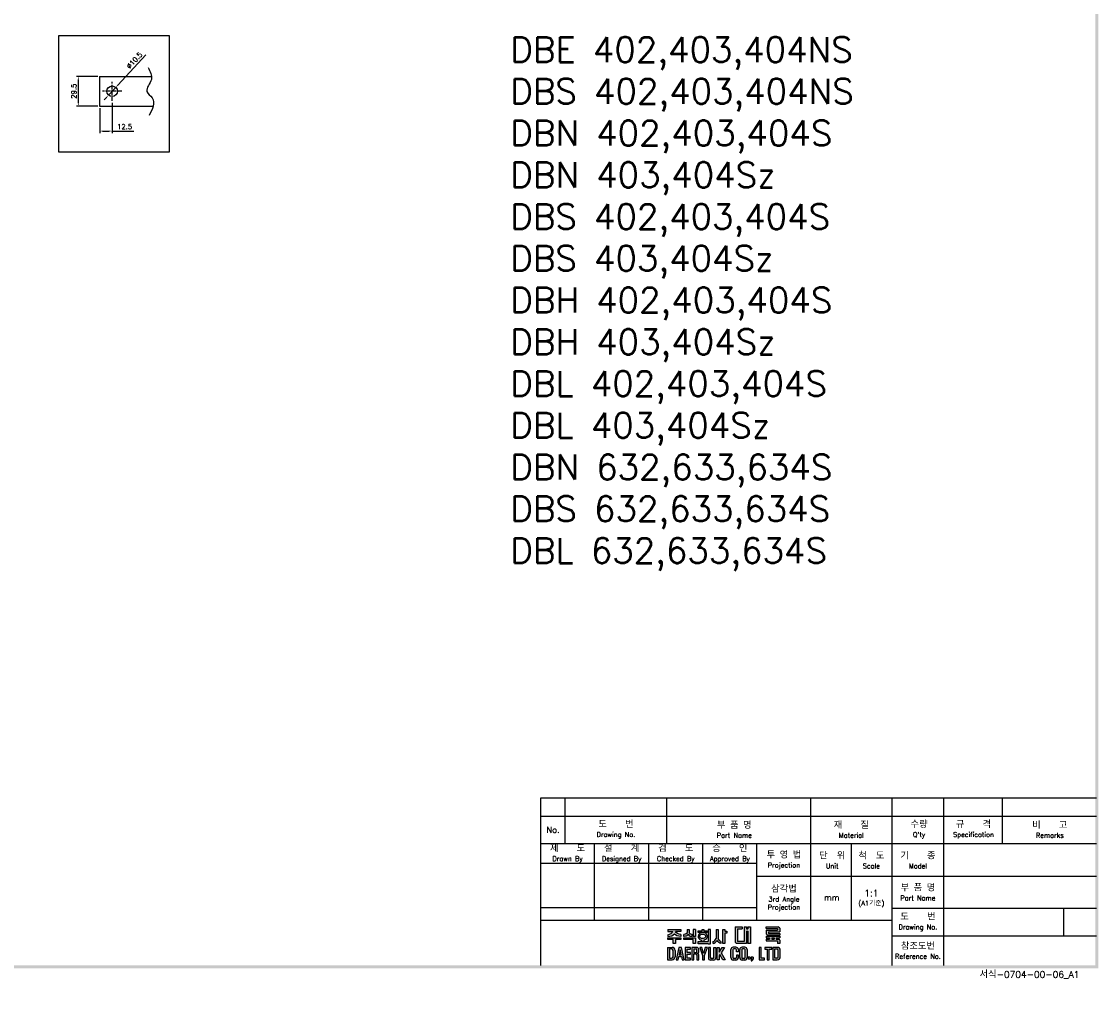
# Model space of a CAD drawing. Extents: x -2068 to 2710, y -907 to 1777.
# Tile 22 of 24: x -670 to 405, y 0 to 990. Entities that reach past the tile are written whole.
import ezdxf

# ---------------------------------------------------------------- set-up
doc = ezdxf.new("R2010")
doc.units = 0
doc.header["$LTSCALE"] = 3
doc.header["$MEASUREMENT"] = 0
doc.linetypes.add('CENTER', pattern=[2, 1.25, -0.25, 0.25, -0.25])
doc.layers.get('0').update_dxf_attribs({"linetype": 'CONTINUOUS'})
doc.layers.get('Defpoints').update_dxf_attribs({"linetype": 'CONTINUOUS'})
for name, color, linetype in [('cen', 1, 'CENTER'), ('di', 3, 'CONTINUOUS'), ('DIM', 3, 'CONTINUOUS'), ('dimtaxt', 3, 'CONTINUOUS'), ('dwg', 7, 'CONTINUOUS')]:
    doc.layers.add(name, color=color, linetype=linetype)
doc.styles.add('KIM', font='ROMANS.shx', dxfattribs={"height": 5, "bigfont": 'GSG1.shx'})
doc.styles.get("Standard").update_dxf_attribs({"font": 'romans.shx', "height": 4, "bigfont": 'ghs.shx'})
doc.dimstyles.new('STANDARD$0', dxfattribs={"dimtxt": 5, "dimasz": 5, "dimexe": 1, "dimexo": 2, "dimgap": 2, "dimtad": 1, "dimdec": 4, "dimzin": 12, "dimdsep": 46, "dimtxsty": 'KIM', "dimcen": -1, "dimdle": 0.1, "dimadec": 0, "dimazin": 0, "dimtfac": 1, "dimtdec": 4, "dimtmove": 0, "dimatfit": 3, "dimfxl": 0, "dimtolj": 1, "dimtzin": 0, "dimarcsym": 0})
doc.dimstyles.new('STANDARD$3', dxfattribs={"dimtxt": 5, "dimasz": 5, "dimexe": 1, "dimexo": 2, "dimgap": 0.8, "dimtad": 1, "dimdec": 4, "dimdsep": 46, "dimtxsty": 'KIM', "dimcen": 0, "dimdle": 0.1, "dimadec": 0, "dimazin": 0, "dimtfac": 1, "dimtdec": 4, "dimtmove": 0, "dimatfit": 3, "dimfxl": 0, "dimtolj": 1, "dimtzin": 0, "dimarcsym": 0})

# ---------------------------------------------------------------- blocks, each defined once
blk = doc.blocks.new('*D87')
at = {"layer": 'Defpoints', "color": 0}
for p in [(-592, 905.8), (-579.5, 911), (-579.5, 880.8)]:
    blk.add_point(p, dxfattribs=at)
at = {"layer": 'di'}
for p, q in [((-592, 903.8), (-592, 878.8)), ((-579.5, 909), (-579.5, 878.8)), ((-588.8, 880.8), (-582.7, 880.8)), ((-579.5, 880.8), (-557.8, 880.8))]:
    blk.add_line(p, q, dxfattribs=at)
for points in [[(-588.8, 881.4), (-588.8, 880.3), (-592, 880.8)], [(-582.7, 881.4), (-582.7, 880.3), (-579.5, 880.8)]]:
    blk.add_solid(points, dxfattribs=at)
at = {"layer": 'di', "insert": (-567.1, 885.3), "char_height": 5, "attachment_point": 5, "style": 'KIM'}
blk.add_mtext('\\A1;12.5', dxfattribs=at)
blk = doc.blocks.new('*D88')
at = {"layer": 'Defpoints', "color": 0}
for p in [(-613.3, 935.3), (-592, 935.3), (-592, 905.8)]:
    blk.add_point(p, dxfattribs=at)
at = {"layer": 'di'}
for p, q in [((-594, 935.3), (-615.3, 935.3)), ((-613.3, 909), (-613.3, 932.1)), ((-594, 905.8), (-615.3, 905.8))]:
    blk.add_line(p, q, dxfattribs=at)
for points in [[(-613.9, 932.1), (-612.8, 932.1), (-613.3, 935.3)], [(-613.9, 909), (-612.8, 909), (-613.3, 905.8)]]:
    blk.add_solid(points, dxfattribs=at)
at = {"layer": 'di', "insert": (-617.8, 920.6), "char_height": 5, "attachment_point": 5, "rotation": 90, "style": 'KIM'}
blk.add_mtext('\\A1;29.5', dxfattribs=at)
blk = doc.blocks.new('*D89')
at = {"layer": 'Defpoints', "color": 0}
for p in [(-583.1, 916.7), (-576, 924.5)]:
    blk.add_point(p, dxfattribs=at)
at = {"layer": 'di'}
for p, q in [((-545.9, 957.1), (-573.8, 926.8)), ((-585.3, 914.4), (-587.4, 912)), ((-583.1, 916.7), (-576, 924.5))]:
    blk.add_line(p, q, dxfattribs=at)
for points in [[(-574.2, 927.2), (-573.4, 926.4), (-576, 924.5)], [(-585.7, 914.7), (-584.9, 914), (-583.1, 916.7)]]:
    blk.add_solid(points, dxfattribs=at)
at = {"layer": 'di', "insert": (-557.3, 951.4), "char_height": 5, "attachment_point": 5, "rotation": 47.3644, "style": 'KIM'}
blk.add_mtext('\\A1;∅10.5', dxfattribs=at)
blk = doc.blocks.new('도면서식 A1')
at = {"layer": 'di', "insert": (780.92, -2.61), "char_height": 2.2, "width": 38.8706, "attachment_point": 4}
blk.add_mtext('서식-0704-00-06_A1', dxfattribs=at)
blk = doc.blocks.new('대륙')
at = {"layer": 'dimtaxt'}
h = blk.add_hatch(color=256, dxfattribs=at)
edge = h.paths.add_edge_path()
edge.add_line((51.99, 12.18), (47.65, 12.18))
edge.add_line((47.65, 12.18), (47.65, 11.59))
edge.add_line((47.65, 11.59), (49.36, 11.59))
edge.add_ellipse((47.48, 11.55), major_axis=(1.89, 0.39), ratio=0.576936, start_angle=268.0794, end_angle=342.4305, ccw=False)
edge.add_line((47.64, 10.44), (47.64, 9.87))
edge.add_ellipse((47.59, 11.36), major_axis=(2.46, 0), ratio=0.608939, start_angle=-88.7913, end_angle=-24.3158)
edge.add_ellipse((52.06, 11.36), major_axis=(-2.46, 0), ratio=0.608939, start_angle=384.3158, end_angle=448.3061)
edge.add_line((51.99, 9.87), (51.99, 10.51))
edge.add_ellipse((52.11, 11.62), major_axis=(-1.91, 0.31), ratio=0.577613, start_angle=17.5125, end_angle=91.8636, ccw=False)
edge.add_line((50.24, 11.59), (51.99, 11.59))
edge.add_line((51.99, 11.59), (51.99, 12.18))
h.paths.add_polyline_path([(52, 9.48), (47.64, 9.48), (47.64, 8.87), (49.46, 8.87), (49.46, 7.49), (50.19, 7.49), (50.19, 8.88), (52, 8.88)])
edge = h.paths.add_edge_path()
edge.add_arc((55.25, 11.18), 0.45, 180, 220.7047, ccw=False)
edge.add_line((54.8, 11.18), (54.8, 12.18))
edge.add_line((54.8, 12.18), (54.06, 12.18))
edge.add_line((54.06, 12.18), (54.06, 11.18))
edge.add_arc((53.61, 11.18), 0.45, 319.2953, 360, ccw=False)
edge.add_spline(control_points=[(53.95, 10.89), (53.94, 10.88), (53.93, 10.87), (53.83, 10.76), (53.7, 10.68), (53.03, 10.51)], knot_values=[3.761053, 3.761053, 3.761053, 3.761053, 3.807132, 3.807132, 4.298097, 4.298097, 4.298097, 4.298097], degree=3, periodic=0)
edge.add_line((53.03, 10.51), (53.03, 9.85))
edge.add_spline(control_points=[(53.03, 9.85), (53.05, 9.85), (53.06, 9.85), (53.74, 9.96), (53.94, 10.08), (54.15, 10.22), (54.2, 10.3), (54.43, 10.6)], knot_values=[3.495949, 3.495949, 3.495949, 3.495949, 3.524444, 3.524444, 4.06832, 4.06832, 4.379503, 4.379503, 4.379503, 4.379503], degree=3, periodic=0)
edge.add_spline(control_points=[(54.43, 10.6), (54.65, 10.3), (54.71, 10.22), (54.92, 10.08), (55.12, 9.96), (55.75, 9.88), (55.78, 9.87), (55.8, 9.86)], knot_values=[3.495949, 3.495949, 3.495949, 3.495949, 3.807132, 3.807132, 4.351008, 4.351008, 4.402945, 4.402945, 4.402945, 4.402945], degree=3, periodic=0)
edge.add_line((55.8, 9.86), (55.8, 10.59))
edge.add_spline(control_points=[(55.8, 10.59), (55.78, 10.59), (55.76, 10.6), (55.19, 10.66), (55.03, 10.75), (54.92, 10.87), (54.91, 10.88), (54.91, 10.89)], knot_values=[3.761053, 3.761053, 3.761053, 3.761053, 3.81299, 3.81299, 4.356866, 4.356866, 4.402945, 4.402945, 4.402945, 4.402945], degree=3, periodic=0)
h.paths.add_polyline_path([(56.82, 9.48), (53.03, 9.48), (53.03, 8.87), (56.1, 8.87), (56.1, 7.49), (56.82, 7.49)])
h.paths.add_polyline_path([(56.82, 12.19), (56.1, 12.19), (56.1, 9.87), (56.82, 9.87)])
h.paths.add_polyline_path([(60.76, 11.76), (59.58, 11.76), (59.58, 12.19), (59.05, 12.19), (59.05, 11.76), (57.74, 11.76), (57.74, 11.21), (60.76, 11.21)])
edge = h.paths.add_edge_path()
edge.add_ellipse((59.26, 9.92), major_axis=(-1.56, 0), ratio=0.830145, start_angle=101.7462, end_angle=265.4383)
edge.add_line((59.38, 11.21), (59.13, 11.21))
edge.add_ellipse((59.26, 9.92), major_axis=(1.56, 0), ratio=0.830145, start_angle=94.5617, end_angle=259.6787)
edge.add_line((58.98, 8.65), (58.98, 8.2))
edge.add_line((58.98, 8.2), (59.58, 8.2))
edge.add_line((59.58, 8.2), (59.58, 8.65))
edge = h.paths.add_edge_path(flags=16)
edge.add_spline(control_points=[(60.26, 9.92), (60.26, 10.03), (60.22, 10.15), (60.06, 10.37), (59.93, 10.48), (59.59, 10.63), (59.39, 10.66), (58.99, 10.64), (58.8, 10.59), (58.5, 10.41), (58.39, 10.3), (58.27, 10.07), (58.25, 9.96), (58.28, 9.73), (58.34, 9.62), (58.54, 9.4), (58.69, 9.3), (59.06, 9.19), (59.26, 9.17), (59.65, 9.23), (59.83, 9.31), (60.09, 9.5), (60.18, 9.62), (60.25, 9.8), (60.26, 9.86), (60.26, 9.92)], knot_values=[0, 0, 0, 0, 0.543876, 0.543876, 1.087752, 1.087752, 1.631628, 1.631628, 2.175504, 2.175504, 2.71938, 2.71938, 3.263256, 3.263256, 3.807132, 3.807132, 4.351008, 4.351008, 4.894884, 4.894884, 5.43876, 5.43876, 5.982636, 5.982636, 6.283185, 6.283185, 6.283185, 6.283185], degree=3, periodic=0)
for points in [[(61.83, 12.19), (61.11, 12.19), (61.11, 8.2), (57.74, 8.2), (57.74, 7.47), (61.11, 7.47), (61.83, 7.47)], [(70.89, 12.38), (72.38, 12.38), (72.38, 13.12), (70.01, 13.12), (70.01, 8), (70.53, 7.49), (73.84, 7.49), (73.84, 11.66), (74.29, 11.66), (74.29, 7.49), (75.14, 7.49), (75.14, 13.12), (74.29, 13.12), (74.29, 12.42), (73.84, 12.42), (73.84, 13.12), (73.01, 13.12), (73.01, 8.23), (70.89, 8.23)]]:
    blk.add_hatch(color=256, dxfattribs=at).paths.add_polyline_path(points)
h = blk.add_hatch(color=256, dxfattribs=at)
edge = h.paths.add_edge_path()
edge.add_line((64.41, 12.18), (63.7, 12.18))
edge.add_line((63.7, 12.18), (63.7, 9.23))
edge.add_ellipse((62.86, 9.12), major_axis=(0.66, 0.841), ratio=0.672815, start_angle=218.7862, end_angle=304.0863, ccw=False)
edge.add_line((62.7, 8.19), (62.7, 7.51))
edge.add_ellipse((63.11, 8.54), major_axis=(0.964, 0.919), ratio=0.540942, start_angle=220.7961, end_angle=301.7505)
edge.add_ellipse((64.93, 8.53), major_axis=(-0.866, 0.919), ratio=0.569913, start_angle=58.7442, end_angle=145.288)
edge.add_line((65.35, 7.49), (65.35, 8.17))
edge.add_ellipse((65.18, 9.26), major_axis=(-0.67, 1.07), ratio=0.576723, start_angle=74.3826, end_angle=142.9847, ccw=False)
edge.add_line((64.41, 9.18), (64.41, 12.18))
h.paths.add_polyline_path([(66.65, 10.99), (67.26, 10.99), (67.26, 11.63), (66.64, 11.63), (66.64, 12.18), (65.92, 12.18), (65.92, 7.49), (66.65, 7.49)])
h = blk.add_hatch(color=256, dxfattribs=at)
h.paths.add_polyline_path([(84.17, 12.56), (84.17, 11.99), (80.38, 11.99), (80.38, 10.74), (80.81, 10.32), (84.92, 10.32), (84.92, 10.92), (81.19, 10.92), (81.19, 11.44), (84.92, 11.44), (84.92, 12.6), (84.39, 13.12), (80.36, 13.12), (80.36, 12.56)])
h.paths.add_polyline_path([(83.7, 9.41), (84.92, 9.41), (84.92, 9.97), (80.36, 9.97), (80.36, 9.41), (81.48, 9.41), (81.48, 9.04), (80.35, 9.04), (80.35, 8.42), (84.18, 8.42), (84.18, 7.49), (84.92, 7.49), (84.92, 8.64), (84.52, 9.04), (83.7, 9.04)])
h.paths.add_polyline_path([(83, 9.41), (82.23, 9.41), (82.23, 9.04), (83, 9.04)], flags=17)
h = blk.add_hatch(color=256, dxfattribs=at)
h.paths.add_polyline_path([(47.58, 6.25), (47.58, 2.12), (49.06, 2.12, 0.414214), (50.06, 3.12), (50.06, 5.25, 0.414214), (49.06, 6.25)])
h.paths.add_polyline_path([(48.9, 5.73, -0.414214), (49.4, 5.23), (49.4, 3.16, -0.414214), (48.9, 2.66), (48.23, 2.66), (48.23, 5.73)], flags=16)
h.paths.add_polyline_path([(50.42, 2.11), (51.1, 2.11), (51.31, 3.17), (52.21, 3.17), (52.42, 2.11), (53.1, 2.11), (52.25, 6.23), (51.27, 6.23)])
h.paths.add_polyline_path([(51.77, 5.49), (52.09, 3.74), (51.43, 3.74)], flags=16)
h.paths.add_polyline_path([(53.4, 2.11), (55.25, 2.11), (55.25, 2.66), (54.07, 2.66), (54.07, 3.99), (55.15, 3.99), (55.15, 4.52), (54.06, 4.52), (54.06, 5.7), (55.21, 5.7), (55.21, 6.25), (53.4, 6.25)])
h.paths.add_polyline_path([(55.67, 2.12), (56.33, 2.12), (56.33, 4.05), (56.93, 4.05, -0.414214), (57.33, 3.65), (57.33, 2.12), (58.02, 2.12), (58.02, 3.65, 0.276846), (57.45, 4.24, 0.25864), (58.02, 4.77), (58.02, 5.43, 0.414214), (57.22, 6.23), (55.67, 6.23)])
h.paths.add_polyline_path([(56.33, 5.71), (57.04, 5.71, -0.414214), (57.34, 5.41), (57.34, 4.86, -0.414214), (57.04, 4.56), (56.33, 4.56)], flags=16)
h.paths.add_polyline_path([(59.2, 3.57), (59.2, 2.11), (59.85, 2.11), (59.85, 3.58), (60.8, 6.24), (60.13, 6.24), (59.53, 4.27), (58.97, 6.24), (58.28, 6.24)])
h.paths.add_polyline_path([(61.13, 2.78, 0.414214), (61.88, 2.03), (62.85, 2.03, 0.414214), (63.6, 2.78), (63.6, 6.24), (62.93, 6.24), (62.93, 2.84, -0.414214), (62.68, 2.59), (62.07, 2.59, -0.414214), (61.82, 2.84), (61.82, 6.24), (61.13, 6.24)])
h.paths.add_polyline_path([(64.11, 2.12), (64.77, 2.12), (64.77, 3.42), (64.98, 3.87), (65.9, 2.12), (66.68, 2.12), (65.38, 4.46), (66.48, 6.23), (65.69, 6.23), (64.76, 4.66), (64.76, 6.23), (64.11, 6.23)])
h.paths.add_polyline_path([(68.62, 2.84, 0.414214), (69.42, 2.04), (70.32, 2.04, 0.414214), (71.12, 2.84), (71.12, 3.62), (70.47, 3.62), (70.47, 2.85, -0.414214), (70.17, 2.55), (69.58, 2.55, -0.414214), (69.28, 2.85), (69.28, 5.49, -0.414214), (69.58, 5.79), (70.16, 5.79, -0.414214), (70.46, 5.49), (70.46, 4.76), (71.12, 4.76), (71.12, 5.52, 0.414214), (70.32, 6.32), (69.42, 6.32, 0.414214), (68.62, 5.52)])
h.paths.add_polyline_path([(71.57, 2.84, 0.414214), (72.37, 2.04), (73.25, 2.04, 0.414214), (74.05, 2.84), (74.05, 5.52, 0.414214), (73.25, 6.32), (72.37, 6.32, 0.414214), (71.57, 5.52)])
h.paths.add_polyline_path([(72.23, 5.5, -0.414214), (72.53, 5.8), (73.09, 5.8, -0.414214), (73.39, 5.5), (73.39, 2.85, -0.414214), (73.09, 2.55), (72.53, 2.55, -0.414214), (72.23, 2.85)], flags=16)
h.paths.add_polyline_path([(74.42, 2.34), (75.05, 2.34), (75.05, 2.98), (74.42, 2.98)])
h.paths.add_polyline_path([(75.76, 2.34, -0.316213), (75.39, 2.07), (75.39, 1.77, 0.409412), (76.08, 2.47), (76.08, 2.98), (75.39, 2.98), (75.39, 2.34)])
h.paths.add_polyline_path([(78.08, 2.12), (79.79, 2.12), (79.79, 2.67), (78.75, 2.67), (78.75, 6.24), (78.08, 6.24)])
h.paths.add_polyline_path([(80.68, 2.12), (81.35, 2.12), (81.35, 5.7), (82.27, 5.7), (82.27, 6.24), (79.92, 6.24), (79.92, 5.7), (80.68, 5.7)])
h.paths.add_polyline_path([(82.59, 2.13), (84.07, 2.13, 0.414214), (85.07, 3.13), (85.07, 5.24, 0.414214), (84.07, 6.24), (82.59, 6.24)])
h.paths.add_polyline_path([(83.24, 5.73), (83.9, 5.73, -0.414214), (84.4, 5.23), (84.4, 3.15, -0.414214), (83.9, 2.65), (83.24, 2.65)], flags=16)
for p, q in [((47.65, 12.18), (51.99, 12.18)), ((47.65, 12.18), (47.65, 11.59)), ((47.65, 11.59), (49.36, 11.59)), ((51.99, 11.59), (50.24, 11.59)), ((51.99, 12.18), (51.99, 11.59)), ((54.06, 12.18), (54.8, 12.18)), ((54.06, 12.18), (54.06, 11.18)), ((54.8, 12.18), (54.8, 11.18)), ((56.82, 12.19), (56.1, 12.19)), ((56.1, 12.19), (56.1, 9.87)), ((56.82, 12.19), (56.82, 9.87)), ((57.74, 11.76), (59.05, 11.76)), ((57.74, 11.21), (57.74, 11.76)), ((60.76, 11.21), (57.74, 11.21)), ((59.05, 11.76), (59.05, 12.19)), ((59.05, 12.19), (59.58, 12.19)), ((59.58, 12.19), (59.58, 11.76)), ((59.58, 11.76), (60.76, 11.76)), ((60.76, 11.76), (60.76, 11.21)), ((61.11, 12.19), (61.11, 8.2)), ((61.83, 12.19), (61.11, 12.19)), ((61.83, 7.47), (61.83, 12.19)), ((63.7, 12.18), (64.41, 12.18)), ((63.7, 12.18), (63.7, 9.23)), ((64.41, 12.18), (64.41, 9.18)), ((65.92, 7.49), (65.92, 12.18)), ((65.92, 12.18), (66.64, 12.18)), ((66.64, 12.18), (66.64, 11.63)), ((66.64, 11.63), (67.26, 11.63)), ((66.65, 10.99), (66.65, 7.49)), ((67.26, 10.99), (66.65, 10.99)), ((67.26, 11.63), (67.26, 10.99)), ((70.01, 13.12), (70.01, 8)), ((70.01, 13.12), (72.38, 13.12)), ((70.89, 12.38), (70.89, 8.23)), ((70.89, 12.38), (72.38, 12.38)), ((72.38, 13.12), (72.38, 12.38)), ((73.01, 13.12), (73.01, 8.23)), ((73.01, 13.12), (73.84, 13.12)), ((73.84, 13.12), (73.84, 12.42)), ((73.84, 12.42), (74.29, 12.42)), ((73.84, 11.66), (73.84, 7.49)), ((73.84, 11.66), (74.29, 11.66)), ((74.29, 13.12), (75.14, 13.12)), ((74.29, 13.12), (74.29, 12.42)), ((74.29, 11.66), (74.29, 7.49)), ((75.14, 13.12), (75.14, 7.49)), ((80.36, 13.12), (84.39, 13.12)), ((80.36, 12.56), (80.36, 13.12)), ((80.36, 12.56), (84.17, 12.56)), ((80.38, 11.99), (84.17, 11.99)), ((80.38, 11.99), (80.38, 10.74)), ((81.19, 11.44), (84.92, 11.44)), ((81.19, 11.44), (81.19, 10.92)), ((81.19, 10.92), (84.92, 10.92)), ((84.17, 12.56), (84.17, 11.99)), ((84.92, 12.6), (84.39, 13.12)), ((84.92, 12.6), (84.92, 11.44)), ((84.92, 10.92), (84.92, 10.32)), ((47.64, 10.44), (47.64, 9.87)), ((47.64, 9.48), (52, 9.48)), ((47.64, 8.87), (47.64, 9.48)), ((49.46, 8.87), (47.64, 8.87)), ((49.46, 7.49), (49.46, 8.87)), ((50.19, 7.49), (49.46, 7.49)), ((50.19, 8.88), (50.19, 7.49)), ((52, 8.88), (50.19, 8.88)), ((51.99, 10.51), (51.99, 9.87)), ((52, 9.48), (52, 8.88)), ((53.03, 9.85), (53.03, 10.51)), ((53.03, 9.48), (56.82, 9.48)), ((53.03, 8.87), (53.03, 9.48)), ((56.1, 8.87), (53.03, 8.87)), ((55.8, 9.86), (55.8, 10.59)), ((56.82, 9.87), (56.1, 9.87)), ((56.1, 7.49), (56.1, 8.87)), ((56.82, 7.49), (56.1, 7.49)), ((56.82, 9.48), (56.82, 7.49)), ((57.74, 8.2), (61.11, 8.2)), ((57.74, 7.47), (57.74, 8.2)), ((61.11, 7.47), (57.74, 7.47)), ((58.98, 8.2), (58.98, 8.65)), ((59.58, 8.65), (59.58, 8.2)), ((61.11, 7.47), (61.83, 7.47)), ((62.7, 7.51), (62.7, 8.19)), ((65.35, 7.49), (65.35, 8.17)), ((66.65, 7.49), (65.92, 7.49)), ((70.53, 7.49), (70.01, 8)), ((73.84, 7.49), (70.53, 7.49)), ((73.01, 8.23), (70.89, 8.23)), ((75.14, 7.49), (74.29, 7.49)), ((80.35, 9.04), (81.48, 9.04)), ((80.35, 9.04), (80.35, 8.42)), ((80.35, 8.42), (84.18, 8.42)), ((80.36, 9.97), (84.92, 9.97)), ((80.36, 9.97), (80.36, 9.41)), ((80.36, 9.41), (81.48, 9.41)), ((80.81, 10.32), (80.38, 10.74)), ((80.81, 10.32), (84.92, 10.32)), ((81.48, 9.41), (81.48, 9.04)), ((82.23, 9.41), (83, 9.41)), ((82.23, 9.41), (82.23, 9.04)), ((82.23, 9.04), (83, 9.04)), ((83, 9.41), (83, 9.04)), ((83.7, 9.41), (84.92, 9.41)), ((83.7, 9.41), (83.7, 9.04)), ((83.7, 9.04), (84.52, 9.04)), ((84.18, 8.42), (84.18, 7.49)), ((84.92, 7.49), (84.18, 7.49)), ((84.92, 8.64), (84.52, 9.04)), ((84.92, 9.97), (84.92, 9.41)), ((84.92, 8.64), (84.92, 7.49)), ((47.58, 6.25), (47.58, 2.12)), ((47.58, 6.25), (49.06, 6.25)), ((48.23, 5.73), (48.23, 2.66)), ((48.9, 5.73), (48.23, 5.73)), ((49.4, 3.16), (49.4, 5.23)), ((50.06, 5.25), (50.06, 3.12)), ((51.27, 6.23), (50.42, 2.11)), ((52.25, 6.23), (51.27, 6.23)), ((51.77, 5.49), (51.43, 3.74)), ((51.43, 3.74), (52.09, 3.74)), ((52.09, 3.74), (51.77, 5.49)), ((53.1, 2.11), (52.25, 6.23)), ((55.21, 6.25), (53.4, 6.25)), ((53.4, 6.25), (53.4, 2.11)), ((54.06, 5.7), (55.21, 5.7)), ((54.06, 4.52), (54.06, 5.7)), ((55.15, 4.52), (54.06, 4.52)), ((54.07, 3.99), (55.15, 3.99)), ((54.07, 2.66), (54.07, 3.99)), ((55.15, 3.99), (55.15, 4.52)), ((55.21, 5.7), (55.21, 6.25)), ((55.67, 6.23), (55.67, 2.12)), ((57.22, 6.23), (55.67, 6.23)), ((56.33, 5.71), (56.33, 4.56)), ((57.04, 5.71), (56.33, 5.71)), ((56.33, 4.56), (57.04, 4.56)), ((56.33, 2.12), (56.33, 4.05)), ((56.33, 4.05), (56.93, 4.05)), ((57.33, 3.65), (57.33, 2.12)), ((57.34, 4.86), (57.34, 5.41)), ((58.02, 4.77), (58.02, 5.43)), ((58.02, 2.12), (58.02, 3.65)), ((58.97, 6.24), (58.28, 6.24)), ((58.28, 6.24), (59.2, 3.57)), ((59.53, 4.27), (58.97, 6.24)), ((60.13, 6.24), (59.53, 4.27)), ((59.85, 3.58), (60.8, 6.24)), ((60.8, 6.24), (60.13, 6.24)), ((61.13, 6.24), (61.13, 2.78)), ((61.82, 6.24), (61.13, 6.24)), ((61.82, 2.84), (61.82, 6.24)), ((62.93, 2.84), (62.93, 6.24)), ((62.93, 6.24), (63.6, 6.24)), ((63.6, 6.24), (63.6, 2.78)), ((64.11, 2.12), (64.11, 6.23)), ((64.11, 6.23), (64.76, 6.23)), ((64.76, 4.66), (65.69, 6.23)), ((64.76, 6.23), (64.76, 4.66)), ((64.98, 3.87), (64.77, 3.42)), ((65.9, 2.12), (64.98, 3.87)), ((66.48, 6.23), (65.38, 4.46)), ((65.38, 4.46), (66.68, 2.12)), ((65.69, 6.23), (66.48, 6.23)), ((68.62, 2.84), (68.62, 5.52)), ((69.28, 5.49), (69.28, 2.85)), ((70.32, 6.32), (69.42, 6.32)), ((70.16, 5.79), (69.58, 5.79)), ((70.46, 4.76), (70.46, 5.49)), ((71.12, 4.76), (70.46, 4.76)), ((70.47, 3.62), (70.47, 2.85)), ((71.12, 3.62), (70.47, 3.62)), ((71.12, 5.52), (71.12, 4.76)), ((71.12, 2.84), (71.12, 3.62)), ((71.57, 2.84), (71.57, 5.52)), ((72.23, 5.5), (72.23, 2.85)), ((73.25, 6.32), (72.37, 6.32)), ((73.09, 5.8), (72.53, 5.8)), ((73.39, 2.85), (73.39, 5.5)), ((74.05, 5.52), (74.05, 2.84)), ((78.08, 6.24), (78.08, 2.12)), ((78.75, 6.24), (78.08, 6.24)), ((78.75, 2.67), (78.75, 6.24)), ((82.27, 6.24), (79.92, 6.24)), ((79.92, 6.24), (79.92, 5.7)), ((79.92, 5.7), (80.68, 5.7)), ((80.68, 5.7), (80.68, 2.12)), ((81.35, 2.12), (81.35, 5.7)), ((81.35, 5.7), (82.27, 5.7)), ((82.27, 5.7), (82.27, 6.24)), ((82.59, 6.24), (82.59, 2.13)), ((84.07, 6.24), (82.59, 6.24)), ((83.24, 2.65), (83.24, 5.73)), ((83.24, 5.73), (83.9, 5.73)), ((84.4, 3.15), (84.4, 5.23)), ((85.07, 3.13), (85.07, 5.24)), ((47.58, 2.12), (49.06, 2.12)), ((48.23, 2.66), (48.9, 2.66)), ((50.42, 2.11), (51.1, 2.11)), ((51.1, 2.11), (51.31, 3.17)), ((51.31, 3.17), (52.21, 3.17)), ((52.21, 3.17), (52.42, 2.11)), ((52.42, 2.11), (53.1, 2.11)), ((53.4, 2.11), (55.25, 2.11)), ((55.25, 2.66), (54.07, 2.66)), ((55.25, 2.11), (55.25, 2.66)), ((55.67, 2.12), (56.33, 2.12)), ((57.33, 2.12), (58.02, 2.12)), ((59.2, 3.57), (59.2, 2.11)), ((59.2, 2.11), (59.85, 2.11)), ((59.85, 2.11), (59.85, 3.58)), ((62.85, 2.03), (61.88, 2.03)), ((62.68, 2.59), (62.07, 2.59)), ((64.77, 2.12), (64.11, 2.12)), ((64.77, 3.42), (64.77, 2.12)), ((66.68, 2.12), (65.9, 2.12)), ((70.32, 2.04), (69.42, 2.04)), ((70.17, 2.55), (69.58, 2.55)), ((73.25, 2.04), (72.37, 2.04)), ((73.09, 2.55), (72.53, 2.55)), ((74.42, 2.98), (74.42, 2.34)), ((75.05, 2.98), (74.42, 2.98)), ((75.05, 2.34), (74.42, 2.34)), ((75.05, 2.98), (75.05, 2.34)), ((75.39, 2.98), (75.39, 2.34)), ((76.08, 2.98), (75.39, 2.98)), ((75.76, 2.34), (75.39, 2.34)), ((75.39, 2.07), (75.39, 1.77)), ((76.08, 2.98), (76.08, 2.47)), ((78.08, 2.12), (79.79, 2.12)), ((79.79, 2.67), (78.75, 2.67)), ((79.79, 2.12), (79.79, 2.67)), ((80.68, 2.12), (81.35, 2.12)), ((82.59, 2.13), (84.07, 2.13)), ((83.9, 2.65), (83.24, 2.65))]:
    blk.add_line(p, q, dxfattribs=at)
for centre, radius, start, end in [((53.61, 11.18), 0.45, 319.2953, 360), ((55.25, 11.18), 0.45, 180, 220.7047), ((48.9, 5.23), 0.5, 0, 90), ((49.06, 5.25), 1, 0, 90), ((57.22, 4.85), 0.8, 270, 270), ((56.93, 3.65), 0.4, 0, 90), ((57.04, 5.41), 0.3, 0, 90), ((57.04, 4.86), 0.3, 270, 0), ((57.22, 5.43), 0.8, 0, 90), ((57.26, 5.02), 0.8, 283.6828, 341.6876), ((57.24, 3.47), 0.8, 12.921, 74.819), ((69.42, 5.52), 0.8, 90, 180), ((69.58, 5.49), 0.3, 90, 180), ((70.16, 5.49), 0.3, 0, 90), ((70.32, 5.52), 0.8, 0, 90), ((72.37, 5.52), 0.8, 90, 180), ((72.53, 5.5), 0.3, 90, 180), ((73.09, 5.5), 0.3, 0, 90), ((73.25, 5.52), 0.8, 0, 90), ((83.9, 5.23), 0.5, 0, 90), ((84.07, 5.24), 1, 0, 90), ((48.9, 3.16), 0.5, 270, 0), ((49.06, 3.12), 1, 270, 0), ((61.88, 2.78), 0.75, 180, 270), ((62.07, 2.84), 0.25, 180, 270), ((62.68, 2.84), 0.25, 270, 0), ((62.85, 2.78), 0.75, 270, 0), ((69.42, 2.84), 0.8, 180, 270), ((69.58, 2.85), 0.3, 180, 270), ((70.17, 2.85), 0.3, 270, 0), ((70.32, 2.84), 0.8, 270, 0), ((72.37, 2.84), 0.8, 180, 270), ((72.53, 2.85), 0.3, 180, 270), ((73.09, 2.85), 0.3, 270, 0), ((73.25, 2.84), 0.8, 270, 0), ((75.38, 2.47), 0.7, 270.9408, 0), ((75.38, 2.47), 0.4, 271.6466, 341.8371), ((83.9, 3.15), 0.5, 270, 0), ((84.07, 3.13), 1, 270, 0)]:
    blk.add_arc(centre, radius, start, end, dxfattribs=at)
for centre, major_axis, ratio, start_param, end_param in [((47.48, 11.55), (1.89, 0.39), 0.576936, 4.678869, 5.97654), ((59.26, 9.92), (1.56, 0), 0.830145, 1.650413, 4.532248), ((59.26, 9.92), (-1.56, 0), 0.830145, 1.775806, 4.632772), ((47.59, 11.36), (-2.46, 0), 0.608939, 1.591893, 2.717202), ((62.86, 9.12), (0.66, 0.841), 0.672815, 3.81854, 5.307307), ((63.11, 8.54), (0.964, 0.919), 0.540942, 3.853619, 5.26654)]:
    blk.add_ellipse(centre, major_axis=major_axis, ratio=ratio, start_param=start_param, end_param=end_param, dxfattribs=at)
at = {"layer": 'dimtaxt', "extrusion": (0, 0, -1)}
for centre, major_axis, ratio, start_param, end_param in [((52.11, 11.62), (-1.91, 0.31), 0.577613, 4.679864, 5.977535), ((52.06, 11.36), (-2.46, 0), 0.608939, -1.541231, -0.42439), ((64.93, 8.53), (-0.866, 0.919), 0.569913, 3.747431, 5.257905), ((65.18, 9.26), (-0.67, 1.07), 0.576723, 3.787632, 4.984965)]:
    blk.add_ellipse(centre, major_axis=major_axis, ratio=ratio, start_param=start_param, end_param=end_param, dxfattribs=at)
at = {"layer": 'dimtaxt'}
for points, knots in [([(53.95, 10.89), (53.94, 10.88), (53.93, 10.87), (53.83, 10.76), (53.7, 10.68), (53.03, 10.51)], [3.7610527, 3.7610527, 3.7610527, 3.7610527, 3.8071317, 3.8071317, 4.2980967, 4.2980967, 4.2980967, 4.2980967]), ([(54.91, 10.89), (54.91, 10.88), (54.92, 10.87), (55.03, 10.75), (55.19, 10.66), (55.76, 10.6), (55.78, 10.59), (55.8, 10.59)], [3.7610527, 3.7610527, 3.7610527, 3.7610527, 3.8071317, 3.8071317, 4.3510077, 4.3510077, 4.4029453, 4.4029453, 4.4029453, 4.4029453]), ([(54.43, 10.6), (54.2, 10.3), (54.15, 10.22), (53.94, 10.08), (53.74, 9.96), (53.06, 9.85), (53.05, 9.85), (53.03, 9.85)], [3.4959493, 3.4959493, 3.4959493, 3.4959493, 3.8071317, 3.8071317, 4.3510077, 4.3510077, 4.3795026, 4.3795026, 4.3795026, 4.3795026]), ([(54.43, 10.6), (54.65, 10.3), (54.71, 10.22), (54.92, 10.08), (55.12, 9.96), (55.75, 9.88), (55.78, 9.87), (55.8, 9.86)], [3.4959493, 3.4959493, 3.4959493, 3.4959493, 3.8071317, 3.8071317, 4.3510077, 4.3510077, 4.4029453, 4.4029453, 4.4029453, 4.4029453]), ([(60.26, 9.92), (60.26, 10.03), (60.22, 10.15), (60.06, 10.37), (59.93, 10.48), (59.59, 10.63), (59.39, 10.66), (58.99, 10.64), (58.8, 10.59), (58.5, 10.41), (58.39, 10.3), (58.27, 10.07), (58.25, 9.96), (58.28, 9.73), (58.34, 9.62), (58.54, 9.4), (58.69, 9.3), (59.06, 9.19), (59.26, 9.17), (59.65, 9.23), (59.83, 9.31), (60.09, 9.5), (60.18, 9.62), (60.25, 9.8), (60.26, 9.86), (60.26, 9.92)], [0, 0, 0, 0, 0.543876, 0.543876, 1.087752, 1.087752, 1.631628, 1.631628, 2.175504, 2.175504, 2.71938, 2.71938, 3.263256, 3.263256, 3.807132, 3.807132, 4.351008, 4.351008, 4.894884, 4.894884, 5.43876, 5.43876, 5.982636, 5.982636, 6.283185, 6.283185, 6.283185, 6.283185])]:
    blk.add_open_spline(points, degree=3, knots=knots, dxfattribs=at)

msp = doc.modelspace()

# ---------------------------------------------------------------- linework, layer by layer
for p, q in [((-592.048, 935.34), (-592.048, 905.84)), ((-592.048, 935.34), (-540.224, 935.34)), ((-592.048, 905.84), (-538.647, 905.84))]:
    msp.add_line(p, q)
msp.add_circle((-579.548, 920.59), 5.25)
at = {"layer": 'cen'}
for p, q in [((-579.548, 911.044), (-579.548, 930.137)), ((-570.001, 920.59), (-589.095, 920.59))]:
    msp.add_line(p, q, dxfattribs=at)
at = {"layer": 'di'}
msp.add_lwpolyline([(-632.618, 976.283), (-522.511, 976.283), (-522.511, 859.647), (-632.618, 859.647)], close=True, dxfattribs=at)
msp.add_spline([(-543.748, 944.28), (-540.425, 932.472), (-544.8, 920.398), (-539.604, 913.938), (-542.746, 896.251)], degree=3, dxfattribs=at)
at = {"layer": 'dimtaxt'}
for p, q in [((403.065, 214.764), (-151.935, 214.764)), ((-151.935, 214.764), (-151.935, 47.953)), ((-127.267, 169.705), (-127.267, 214.705)), ((-25.935, 169.764), (-25.935, 214.764)), ((118.065, 169.764), (118.065, 214.764)), ((199.065, 169.764), (199.065, 214.764)), ((250.639, 169.764), (250.639, 214.764)), ((309.262, 169.764), (309.262, 214.764)), ((403.065, 196.764), (-151.935, 196.764)), ((-97.935, 92.896), (-97.935, 169.266)), ((-43.935, 92.896), (-43.935, 169.266)), ((10.065, 92.896), (10.065, 169.266)), ((64.065, 92.896), (64.065, 169.266)), ((118.065, 92.896), (118.065, 169.266)), ((158.565, 92.896), (158.565, 169.266)), ((199.065, 47.842), (199.065, 169.266)), ((250.639, 47.842), (250.639, 169.266)), ((64.065, 149.691), (-151.811, 149.691)), ((403.065, 136.677), (64.065, 136.677)), ((64.065, 105.571), (-151.744, 105.571)), ((403.065, 104.853), (199.065, 104.853)), ((370.639, 77.137), (370.639, 104.853)), ((199.065, 92.896), (-151.935, 92.896)), ((403.065, 77.137), (199.065, 77.137))]:
    msp.add_line(p, q, dxfattribs=at)
at = {"layer": 'dwg'}
msp.add_line((403.065, 169.266), (-151.935, 169.266), dxfattribs=at)
for points in [[(405.058, 1766.953), (402.058, 1763.953), (405.058, 44.953), (402.058, 47.953)], [(-151.442, 169.716), (-151.442, 168.816), (402.315, 169.716), (402.315, 168.816)], [(405.058, 44.953), (402.058, 47.953), (-2042.942, 44.953), (-2039.942, 47.953)]]:
    msp.add_trace(points, dxfattribs=at)

# ---------------------------------------------------------------- block references
at = {"layer": 'di', "xscale": 3, "yscale": 3, "zscale": 3}
msp.add_blockref('대륙', (-167.788, 47.207), dxfattribs=at)
at = {"layer": 'dwg', "xscale": 3, "yscale": 3, "zscale": 3}
msp.add_blockref('도면서식 A1', (-2056.442, 46.453), dxfattribs=at)

# ---------------------------------------------------------------- texts
at = {"layer": 'di', "attachment_point": 5}
for s, insert, char_height, width in [('No.', (-139.355, 183.364), 6, 24.17431), ('{\\H1.1x;도    번\\P\\H0.72727x;Drawing No.}', (-76.601, 183.364), 6, 101.33261), ('{\\H1.1x;부 품 명\\P\\H0.72727x;Part Name}', (41.565, 183.264), 6, 135), ('{\\H1.1x;재    질\\P\\H0.72727x;Material}', (158.329, 183.264), 6, 82.62297), ("{\\H1.1x;수량\\P\\H0.72727x;Q'ty}", (225.978, 183.264), 6, 28.37703), ('{\\H1.1x;규    격\\P\\H0.72727x;Specification}', (280.293, 183.264), 6, 81), ('{\\H1.1x;비    고\\P\\H0.72727x;Remarks}', (356.494, 183.264), 6, 117), ('{\\H1.1x;제    도\\P\\H0.72727x;Drawn By}', (-124.935, 159.253), 6, 54), ('{\\H1.1x;설    계}\\P{\\H0.8x;Designed By}', (-70.935, 159.253), 6, 54), ('{\\H1.1x;검    도\\P\\H0.72727x;Checked By}', (-16.935, 159.253), 6, 54), ('승    인\\P{\\H0.72727x;Approved By}', (37.065, 159.253), 6.6, 54), ('투 영 법\\P{\\H0.72727x;Projection}', (91.065, 152.747), 6.6, 54), ('{\\H1.1x;단  위}\\P{\\H0.8x;Unit}', (139.24, 152.747), 6, 48), ('{\\H1.1x;척  도\\P\\H0.72727x;Scale}', (178.361, 152.747), 6, 48), ('기    종\\P{\\H0.72727x;Model}', (224.852, 152.747), 6.6, 51.57372), ('부 품 명\\P{\\H0.72727x;Part Name}', (224.852, 120.765), 6.6, 51.57372), ('{\\H1.1x;삼각법\\H0.45455x;\\P\\H1.6x;3rd Angle\\PProjection}', (91.065, 114.787), 6, 54), ('도    번\\P{\\H0.72727x;Drawing No.}', (224.852, 90.995), 6.6, 51.57372), ('참조도번\\P{\\H0.72727x;Reference No.}', (224.852, 62.545), 6.6, 51.57372)]:
    msp.add_mtext(s, dxfattribs=dict(at, insert=insert, char_height=char_height, width=width))
at = {"layer": 'DIM', "insert": (-182.09, 974.694), "char_height": 25, "width": 782.77285, "attachment_point": 1}
msp.add_mtext('\\pt325;{\\Fromans,hgs|c129;DBE 402,403,404NS\\PDBS 402,403,404NS    \\P\\ptz;DBN 402,403,404S\\PDBN 403,404Sz           \\PDBS 402,403,404S \\PDBS 403,404Sz            \\PDBH 402,403,404S\\PDBH 403,404Sz      \\PDBL 402,403,404S\\PDBL 403,404Sz \\PDBN 632,633,634S\\PDBS 632,633,634S\\PDBL 632,633,634S}', dxfattribs=at)
at = {"layer": 'dimtaxt'}
msp.add_text('mm', height=6, dxfattribs=at).set_placement((131.077, 112.866))
at = {"layer": 'dimtaxt', "insert": (178.361, 114.787), "char_height": 6.6, "width": 48, "attachment_point": 5}
msp.add_mtext('1:1\\P{\\H0.72727x;(A1기준)}', dxfattribs=at)

# ---------------------------------------------------------------- dimensions: what is measured, and where the dimension line sits
at = {"layer": 'di'}
dim = msp.add_diameter_dim_2p(p1=(-583.104, 916.728), p2=(-575.992, 924.453), dimstyle='STANDARD$3', override={"dimtxt": 4, "dimasz": 3.2, "dimexe": 2, "dimgap": 2, "dimdec": 2, "dimclrd": 256, "dimclre": 256, "dimclrt": 256, "dimadec": 2, "dimazin": 2, "dimtfac": 0.6, "dimtdec": 2, "dimtzin": 8, "dimlwd": 65535, "dimlwe": 65535, "dimarcsym": 1}, dxfattribs=at)
dim.commit()
dim.dimension.update_dxf_attribs({"geometry": '*D89', "text_midpoint": (-553.98, 948.36), "dimtype": 163})
dim = msp.add_linear_dim(base=(-613.341, 935.34), p1=(-592.048, 905.84), p2=(-592.048, 935.34), angle=90, dimstyle='STANDARD$0', override={"dimtxt": 4, "dimasz": 3.2, "dimexe": 2, "dimdec": 2, "dimzin": 8, "dimcen": 0, "dimclrd": 256, "dimclre": 256, "dimclrt": 256, "dimadec": 2, "dimazin": 2, "dimtfac": 0.6, "dimtdec": 2, "dimtzin": 8, "dimlwd": 65535, "dimlwe": 65535, "dimarcsym": 1}, dxfattribs=at)
dim.commit()
dim.dimension.update_dxf_attribs({"geometry": '*D88', "text_midpoint": (-617.841, 920.59)})
dim = msp.add_linear_dim(base=(-579.548, 880.84), p1=(-592.048, 905.84), p2=(-579.548, 911.044), dimstyle='STANDARD$0', override={"dimtxt": 4, "dimasz": 3.2, "dimexe": 2, "dimdec": 2, "dimzin": 8, "dimcen": 0, "dimclrd": 256, "dimclre": 256, "dimclrt": 256, "dimadec": 2, "dimazin": 2, "dimtfac": 0.6, "dimtdec": 2, "dimtzin": 8, "dimlwd": 65535, "dimlwe": 65535, "dimarcsym": 1}, dxfattribs=at)
dim.commit()
dim.dimension.update_dxf_attribs({"geometry": '*D87', "text_midpoint": (-567.086, 885.34)})

doc.saveas('drawing.dxf')
